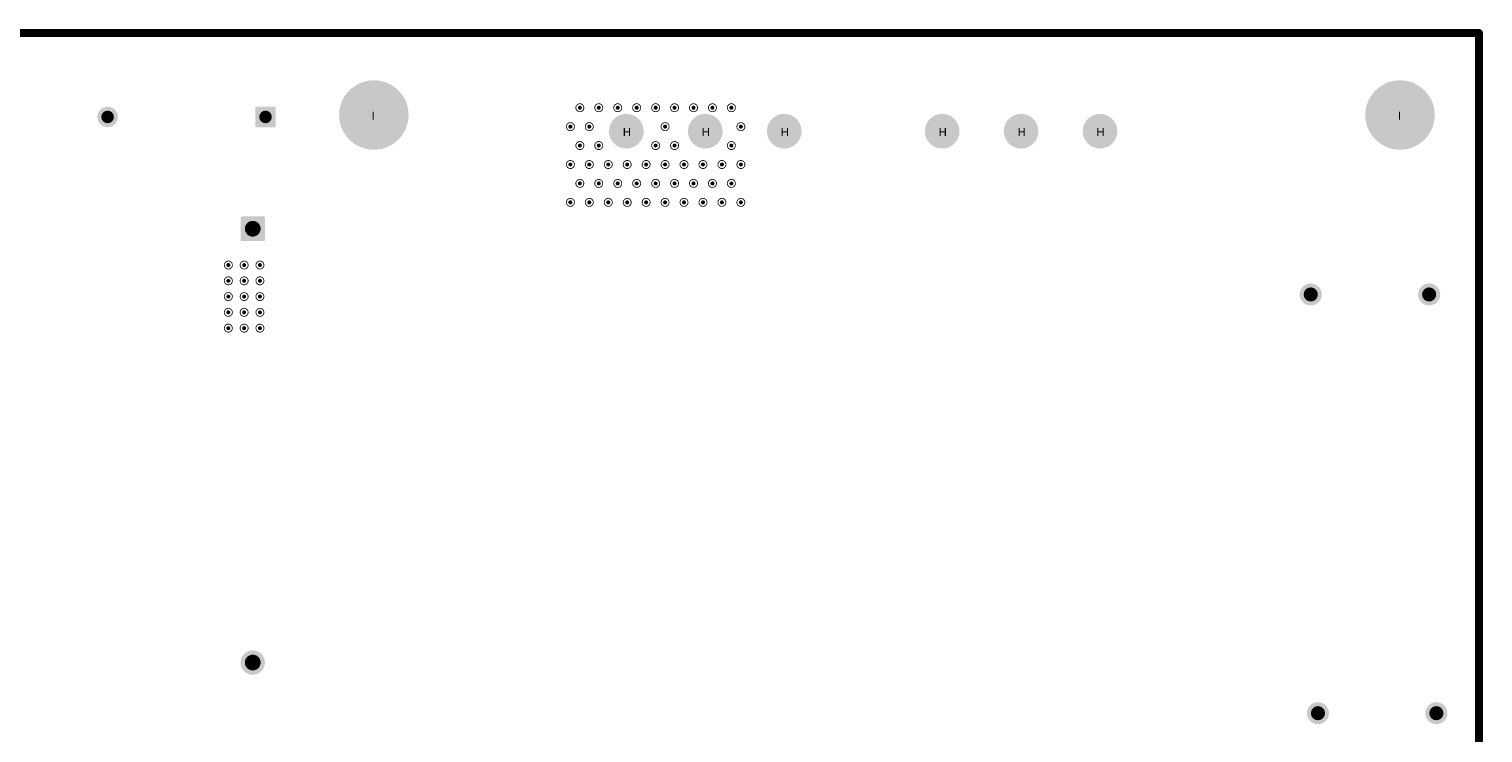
# Model space of a CAD drawing. Header units: inches. Extents: x -11.9 to 0, y -4.1 to 7.1.
# Tile 54 of 54: x -3.6 to 0, y 5.3 to 7.1. Entities that reach past the tile are written whole.
import ezdxf

# ---------------------------------------------------------------- set-up
doc = ezdxf.new("R2010")
doc.units = ezdxf.units.IN
doc.header["$MEASUREMENT"] = 0
for name, color, linetype in [('DrillDrawing', 1, 'Continuous'), ('Mechanical1', 6, 'Continuous'), ('MultiLayer', 9, 'Continuous'), ('PadHoleLayer', 156, 'Continuous'), ('ViaHoleLayer', 16, 'Continuous')]:
    doc.layers.add(name, color=color, linetype=linetype)
doc.styles.add('Arial', font='txt', dxfattribs={"height": 0.2})

# ---------------------------------------------------------------- blocks, each defined once
blk = doc.blocks.new('FP_9774015960R_ROUND_SPACER_6MM0_MFG_B_35')
at = {"layer": 'MultiLayer'}
h = blk.add_hatch(color=9, dxfattribs=at)
edge = h.paths.add_edge_path()
edge.add_arc((0, 0), 0.0866, 0, 360)
at = {"layer": 'PadHoleLayer'}
h = blk.add_hatch(color=156, dxfattribs=at)
edge = h.paths.add_edge_path()
edge.add_arc((0, 0), 0.0866, 0, 360)
blk = doc.blocks.new('FP_9774015960R_ROUND_SPACER_6MM0_MFG_B_169')
at = {"layer": 'MultiLayer'}
h = blk.add_hatch(color=9, dxfattribs=at)
edge = h.paths.add_edge_path()
edge.add_arc((0, 0), 0.0866, 0, 360)
at = {"layer": 'PadHoleLayer'}
h = blk.add_hatch(color=156, dxfattribs=at)
edge = h.paths.add_edge_path()
edge.add_arc((0, 0), 0.0866, 0, 360)
blk = doc.blocks.new('FP_145453_PTH12_MFG_224')
at = {"layer": 'MultiLayer'}
h = blk.add_hatch(color=9, dxfattribs=at)
edge = h.paths.add_edge_path()
edge.add_arc((-0.9033, 0.6317), 0.00217, 90, 180)
edge.add_line((-0.9055, 0.6317), (-0.9055, 0.5494))
edge.add_arc((-0.9033, 0.5494), 0.00217, 180, 270)
edge.add_line((-0.9033, 0.5472), (-0.8211, 0.5472))
edge.add_arc((-0.8211, 0.5494), 0.00217, 270, 360)
edge.add_line((-0.8189, 0.5494), (-0.8189, 0.6317))
edge.add_arc((-0.8211, 0.6317), 0.00217, 0, 90)
edge.add_line((-0.8211, 0.6339), (-0.9033, 0.6339))
h = blk.add_hatch(color=9, dxfattribs=at)
edge = h.paths.add_edge_path()
edge.add_arc((0.8622, 0.5906), 0.0433, 0, 360)
h = blk.add_hatch(color=9, dxfattribs=at)
edge = h.paths.add_edge_path()
edge.add_arc((-0.8622, 0.3937), 0.0433, 0, 360)
h = blk.add_hatch(color=9, dxfattribs=at)
edge = h.paths.add_edge_path()
edge.add_arc((0.8622, 0.3937), 0.0433, 0, 360)
h = blk.add_hatch(color=9, dxfattribs=at)
edge = h.paths.add_edge_path()
edge.add_arc((-0.8622, 0.1969), 0.0433, 0, 360)
h = blk.add_hatch(color=9, dxfattribs=at)
edge = h.paths.add_edge_path()
edge.add_arc((0.8622, 0.1969), 0.0433, 0, 360)
h = blk.add_hatch(color=9, dxfattribs=at)
edge = h.paths.add_edge_path()
edge.add_arc((-0.8622, -0.1969), 0.0433, 0, 360)
h = blk.add_hatch(color=9, dxfattribs=at)
edge = h.paths.add_edge_path()
edge.add_arc((0.8622, -0.1969), 0.0433, 0, 360)
h = blk.add_hatch(color=9, dxfattribs=at)
edge = h.paths.add_edge_path()
edge.add_arc((-0.8622, -0.3937), 0.0433, 0, 360)
h = blk.add_hatch(color=9, dxfattribs=at)
edge = h.paths.add_edge_path()
edge.add_arc((0.8622, -0.3937), 0.0433, 0, 360)
h = blk.add_hatch(color=9, dxfattribs=at)
edge = h.paths.add_edge_path()
edge.add_arc((-0.8622, -0.5906), 0.0433, 0, 360)
h = blk.add_hatch(color=9, dxfattribs=at)
edge = h.paths.add_edge_path()
edge.add_arc((0.8622, -0.5906), 0.0433, 0, 360)
at = {"layer": 'PadHoleLayer'}
h = blk.add_hatch(color=156, dxfattribs=at)
edge = h.paths.add_edge_path()
edge.add_arc((-0.8622, 0.5906), 0.0295, 0, 360)
h = blk.add_hatch(color=156, dxfattribs=at)
edge = h.paths.add_edge_path()
edge.add_arc((0.8622, 0.5906), 0.0295, 0, 360)
h = blk.add_hatch(color=156, dxfattribs=at)
edge = h.paths.add_edge_path()
edge.add_arc((-0.8622, 0.3937), 0.0295, 0, 360)
h = blk.add_hatch(color=156, dxfattribs=at)
edge = h.paths.add_edge_path()
edge.add_arc((0.8622, 0.3937), 0.0295, 0, 360)
h = blk.add_hatch(color=156, dxfattribs=at)
edge = h.paths.add_edge_path()
edge.add_arc((-0.8622, 0.1969), 0.0295, 0, 360)
h = blk.add_hatch(color=156, dxfattribs=at)
edge = h.paths.add_edge_path()
edge.add_arc((0.8622, 0.1969), 0.0295, 0, 360)
h = blk.add_hatch(color=156, dxfattribs=at)
edge = h.paths.add_edge_path()
edge.add_arc((-0.8622, -0.1969), 0.0295, 0, 360)
h = blk.add_hatch(color=156, dxfattribs=at)
edge = h.paths.add_edge_path()
edge.add_arc((0.8622, -0.1969), 0.0295, 0, 360)
h = blk.add_hatch(color=156, dxfattribs=at)
edge = h.paths.add_edge_path()
edge.add_arc((-0.8622, -0.3937), 0.0295, 0, 360)
h = blk.add_hatch(color=156, dxfattribs=at)
edge = h.paths.add_edge_path()
edge.add_arc((0.8622, -0.3937), 0.0295, 0, 360)
h = blk.add_hatch(color=156, dxfattribs=at)
edge = h.paths.add_edge_path()
edge.add_arc((-0.8622, -0.5906), 0.0295, 0, 360)
h = blk.add_hatch(color=156, dxfattribs=at)
edge = h.paths.add_edge_path()
edge.add_arc((0.8622, -0.5906), 0.0295, 0, 360)
blk = doc.blocks.new('FP_F862FY475K310ZV054_RADIAL_MFG_322')
at = {"layer": 'MultiLayer'}
h = blk.add_hatch(color=9, dxfattribs=at)
edge = h.paths.add_edge_path()
edge.add_arc((-0.57, 0.0287), 0.00183, 90, 180)
edge.add_line((-0.5719, 0.0287), (-0.5719, -0.0287))
edge.add_arc((-0.57, -0.0287), 0.00183, 180, 270)
edge.add_line((-0.57, -0.0305), (-0.5127, -0.0305))
edge.add_arc((-0.5127, -0.0287), 0.00183, 270, 360)
edge.add_line((-0.5108, -0.0287), (-0.5108, 0.0287))
edge.add_arc((-0.5127, 0.0287), 0.00183, 0, 90)
edge.add_line((-0.5127, 0.0305), (-0.57, 0.0305))
h = blk.add_hatch(color=9, dxfattribs=at)
edge = h.paths.add_edge_path()
edge.add_arc((0.5413, 0), 0.0305, 0, 360)
at = {"layer": 'PadHoleLayer'}
h = blk.add_hatch(color=156, dxfattribs=at)
edge = h.paths.add_edge_path()
edge.add_arc((-0.5413, 0), 0.0197, 0, 360)
h = blk.add_hatch(color=156, dxfattribs=at)
edge = h.paths.add_edge_path()
edge.add_arc((0.5413, 0), 0.0197, 0, 360)
blk = doc.blocks.new('FP_R413F168050T0K_RADIAL_MFG_325')
at = {"layer": 'MultiLayer'}
h = blk.add_hatch(color=9, dxfattribs=at)
edge = h.paths.add_edge_path()
edge.add_arc((-0.2204, 0.0235), 0.00205, 90, 180)
edge.add_line((-0.2224, 0.0235), (-0.2224, -0.0235))
edge.add_arc((-0.2204, -0.0235), 0.00205, 180, 270)
edge.add_line((-0.2204, -0.0256), (-0.1733, -0.0256))
edge.add_arc((-0.1733, -0.0235), 0.00205, 270, 360)
edge.add_line((-0.1713, -0.0235), (-0.1713, 0.0235))
edge.add_arc((-0.1733, 0.0235), 0.00205, 0, 90)
edge.add_line((-0.1733, 0.0256), (-0.2204, 0.0256))
h = blk.add_hatch(color=9, dxfattribs=at)
edge = h.paths.add_edge_path()
edge.add_arc((0.1969, 0), 0.0256, 0, 360)
at = {"layer": 'PadHoleLayer'}
h = blk.add_hatch(color=156, dxfattribs=at)
edge = h.paths.add_edge_path()
edge.add_arc((-0.1969, 0), 0.0157, 0, 360)
h = blk.add_hatch(color=156, dxfattribs=at)
edge = h.paths.add_edge_path()
edge.add_arc((0.1969, 0), 0.0157, 0, 360)
blk = doc.blocks.new('E_900_700_900_718')
at = {"layer": 'MultiLayer'}
h = blk.add_hatch(color=9, dxfattribs=at)
edge = h.paths.add_edge_path()
edge.add_arc((-0.1476, 0), 0.0276, 0, 360)
h = blk.add_hatch(color=9, dxfattribs=at)
edge = h.paths.add_edge_path()
edge.add_arc((0.1476, 0), 0.0276, 0, 360)
at = {"layer": 'PadHoleLayer'}
h = blk.add_hatch(color=156, dxfattribs=at)
edge = h.paths.add_edge_path()
edge.add_arc((-0.1476, 0), 0.0177, 0, 360)
h = blk.add_hatch(color=156, dxfattribs=at)
edge = h.paths.add_edge_path()
edge.add_arc((0.1476, 0), 0.0177, 0, 360)
blk = doc.blocks.new('E_900_700_900_719')
at = {"layer": 'MultiLayer'}
h = blk.add_hatch(color=9, dxfattribs=at)
edge = h.paths.add_edge_path()
edge.add_arc((-0.1476, 0), 0.0276, 0, 360)
h = blk.add_hatch(color=9, dxfattribs=at)
edge = h.paths.add_edge_path()
edge.add_arc((0.1476, 0), 0.0276, 0, 360)
at = {"layer": 'PadHoleLayer'}
h = blk.add_hatch(color=156, dxfattribs=at)
edge = h.paths.add_edge_path()
edge.add_arc((-0.1476, 0), 0.0177, 0, 360)
h = blk.add_hatch(color=156, dxfattribs=at)
edge = h.paths.add_edge_path()
edge.add_arc((0.1476, 0), 0.0177, 0, 360)

msp = doc.modelspace()

# ---------------------------------------------------------------- hatches: boundary and pattern name
at = {"layer": 'ViaHoleLayer'}
h = msp.add_hatch(color=16, dxfattribs=at)
edge = h.paths.add_edge_path()
edge.add_arc((-2.2422, 6.908), 0.005, 0, 360)
h = msp.add_hatch(color=16, dxfattribs=at)
edge = h.paths.add_edge_path()
edge.add_arc((-2.195, 6.908), 0.005, 0, 360)
h = msp.add_hatch(color=16, dxfattribs=at)
edge = h.paths.add_edge_path()
edge.add_arc((-2.1477, 6.908), 0.005, 0, 360)
h = msp.add_hatch(color=16, dxfattribs=at)
edge = h.paths.add_edge_path()
edge.add_arc((-2.1005, 6.908), 0.005, 0, 360)
h = msp.add_hatch(color=16, dxfattribs=at)
edge = h.paths.add_edge_path()
edge.add_arc((-2.0532, 6.908), 0.005, 0, 360)
h = msp.add_hatch(color=16, dxfattribs=at)
edge = h.paths.add_edge_path()
edge.add_arc((-2.006, 6.908), 0.005, 0, 360)
h = msp.add_hatch(color=16, dxfattribs=at)
edge = h.paths.add_edge_path()
edge.add_arc((-1.9587, 6.908), 0.005, 0, 360)
h = msp.add_hatch(color=16, dxfattribs=at)
edge = h.paths.add_edge_path()
edge.add_arc((-1.9115, 6.908), 0.005, 0, 360)
h = msp.add_hatch(color=16, dxfattribs=at)
edge = h.paths.add_edge_path()
edge.add_arc((-1.8643, 6.908), 0.005, 0, 360)
h = msp.add_hatch(color=16, dxfattribs=at)
edge = h.paths.add_edge_path()
edge.add_arc((-2.2658, 6.8608), 0.005, 0, 360)
h = msp.add_hatch(color=16, dxfattribs=at)
edge = h.paths.add_edge_path()
edge.add_arc((-2.2186, 6.8608), 0.005, 0, 360)
h = msp.add_hatch(color=16, dxfattribs=at)
edge = h.paths.add_edge_path()
edge.add_arc((-2.0296, 6.8608), 0.005, 0, 360)
h = msp.add_hatch(color=16, dxfattribs=at)
edge = h.paths.add_edge_path()
edge.add_arc((-1.8406, 6.8608), 0.005, 0, 360)
h = msp.add_hatch(color=16, dxfattribs=at)
edge = h.paths.add_edge_path()
edge.add_arc((-2.2422, 6.8136), 0.005, 0, 360)
h = msp.add_hatch(color=16, dxfattribs=at)
edge = h.paths.add_edge_path()
edge.add_arc((-2.195, 6.8136), 0.005, 0, 360)
h = msp.add_hatch(color=16, dxfattribs=at)
edge = h.paths.add_edge_path()
edge.add_arc((-2.0532, 6.8136), 0.005, 0, 360)
h = msp.add_hatch(color=16, dxfattribs=at)
edge = h.paths.add_edge_path()
edge.add_arc((-2.006, 6.8136), 0.005, 0, 360)
h = msp.add_hatch(color=16, dxfattribs=at)
edge = h.paths.add_edge_path()
edge.add_arc((-1.8643, 6.8136), 0.005, 0, 360)
h = msp.add_hatch(color=16, dxfattribs=at)
edge = h.paths.add_edge_path()
edge.add_arc((-2.2658, 6.7663), 0.005, 0, 360)
h = msp.add_hatch(color=16, dxfattribs=at)
edge = h.paths.add_edge_path()
edge.add_arc((-2.2186, 6.7663), 0.005, 0, 360)
h = msp.add_hatch(color=16, dxfattribs=at)
edge = h.paths.add_edge_path()
edge.add_arc((-2.1713, 6.7663), 0.005, 0, 360)
h = msp.add_hatch(color=16, dxfattribs=at)
edge = h.paths.add_edge_path()
edge.add_arc((-2.1241, 6.7663), 0.005, 0, 360)
h = msp.add_hatch(color=16, dxfattribs=at)
edge = h.paths.add_edge_path()
edge.add_arc((-2.0769, 6.7663), 0.005, 0, 360)
h = msp.add_hatch(color=16, dxfattribs=at)
edge = h.paths.add_edge_path()
edge.add_arc((-2.0296, 6.7663), 0.005, 0, 360)
h = msp.add_hatch(color=16, dxfattribs=at)
edge = h.paths.add_edge_path()
edge.add_arc((-1.9824, 6.7663), 0.005, 0, 360)
h = msp.add_hatch(color=16, dxfattribs=at)
edge = h.paths.add_edge_path()
edge.add_arc((-1.9351, 6.7663), 0.005, 0, 360)
h = msp.add_hatch(color=16, dxfattribs=at)
edge = h.paths.add_edge_path()
edge.add_arc((-1.8879, 6.7663), 0.005, 0, 360)
h = msp.add_hatch(color=16, dxfattribs=at)
edge = h.paths.add_edge_path()
edge.add_arc((-1.8406, 6.7663), 0.005, 0, 360)
h = msp.add_hatch(color=16, dxfattribs=at)
edge = h.paths.add_edge_path()
edge.add_arc((-2.2422, 6.7191), 0.005, 0, 360)
h = msp.add_hatch(color=16, dxfattribs=at)
edge = h.paths.add_edge_path()
edge.add_arc((-2.195, 6.7191), 0.005, 0, 360)
h = msp.add_hatch(color=16, dxfattribs=at)
edge = h.paths.add_edge_path()
edge.add_arc((-2.1477, 6.7191), 0.005, 0, 360)
h = msp.add_hatch(color=16, dxfattribs=at)
edge = h.paths.add_edge_path()
edge.add_arc((-2.1005, 6.7191), 0.005, 0, 360)
h = msp.add_hatch(color=16, dxfattribs=at)
edge = h.paths.add_edge_path()
edge.add_arc((-2.0532, 6.7191), 0.005, 0, 360)
h = msp.add_hatch(color=16, dxfattribs=at)
edge = h.paths.add_edge_path()
edge.add_arc((-2.006, 6.7191), 0.005, 0, 360)
h = msp.add_hatch(color=16, dxfattribs=at)
edge = h.paths.add_edge_path()
edge.add_arc((-1.9587, 6.7191), 0.005, 0, 360)
h = msp.add_hatch(color=16, dxfattribs=at)
edge = h.paths.add_edge_path()
edge.add_arc((-1.9115, 6.7191), 0.005, 0, 360)
h = msp.add_hatch(color=16, dxfattribs=at)
edge = h.paths.add_edge_path()
edge.add_arc((-1.8643, 6.7191), 0.005, 0, 360)
h = msp.add_hatch(color=16, dxfattribs=at)
edge = h.paths.add_edge_path()
edge.add_arc((-2.2658, 6.6718), 0.005, 0, 360)
h = msp.add_hatch(color=16, dxfattribs=at)
edge = h.paths.add_edge_path()
edge.add_arc((-2.2186, 6.6718), 0.005, 0, 360)
h = msp.add_hatch(color=16, dxfattribs=at)
edge = h.paths.add_edge_path()
edge.add_arc((-2.1713, 6.6718), 0.005, 0, 360)
h = msp.add_hatch(color=16, dxfattribs=at)
edge = h.paths.add_edge_path()
edge.add_arc((-2.1241, 6.6718), 0.005, 0, 360)
h = msp.add_hatch(color=16, dxfattribs=at)
edge = h.paths.add_edge_path()
edge.add_arc((-2.0769, 6.6718), 0.005, 0, 360)
h = msp.add_hatch(color=16, dxfattribs=at)
edge = h.paths.add_edge_path()
edge.add_arc((-2.0296, 6.6718), 0.005, 0, 360)
h = msp.add_hatch(color=16, dxfattribs=at)
edge = h.paths.add_edge_path()
edge.add_arc((-1.9824, 6.6718), 0.005, 0, 360)
h = msp.add_hatch(color=16, dxfattribs=at)
edge = h.paths.add_edge_path()
edge.add_arc((-1.9351, 6.6718), 0.005, 0, 360)
h = msp.add_hatch(color=16, dxfattribs=at)
edge = h.paths.add_edge_path()
edge.add_arc((-1.8879, 6.6718), 0.005, 0, 360)
h = msp.add_hatch(color=16, dxfattribs=at)
edge = h.paths.add_edge_path()
edge.add_arc((-1.8406, 6.6718), 0.005, 0, 360)
h = msp.add_hatch(color=16, dxfattribs=at)
edge = h.paths.add_edge_path()
edge.add_arc((-3.1187, 6.5154), 0.005, 0, 360)
h = msp.add_hatch(color=16, dxfattribs=at)
edge = h.paths.add_edge_path()
edge.add_arc((-3.0793, 6.5154), 0.005, 0, 360)
h = msp.add_hatch(color=16, dxfattribs=at)
edge = h.paths.add_edge_path()
edge.add_arc((-3.04, 6.5154), 0.005, 0, 360)
h = msp.add_hatch(color=16, dxfattribs=at)
edge = h.paths.add_edge_path()
edge.add_arc((-3.1187, 6.476), 0.005, 0, 360)
h = msp.add_hatch(color=16, dxfattribs=at)
edge = h.paths.add_edge_path()
edge.add_arc((-3.0793, 6.476), 0.005, 0, 360)
h = msp.add_hatch(color=16, dxfattribs=at)
edge = h.paths.add_edge_path()
edge.add_arc((-3.04, 6.476), 0.005, 0, 360)
h = msp.add_hatch(color=16, dxfattribs=at)
edge = h.paths.add_edge_path()
edge.add_arc((-3.1187, 6.4367), 0.005, 0, 360)
h = msp.add_hatch(color=16, dxfattribs=at)
edge = h.paths.add_edge_path()
edge.add_arc((-3.0793, 6.4367), 0.005, 0, 360)
h = msp.add_hatch(color=16, dxfattribs=at)
edge = h.paths.add_edge_path()
edge.add_arc((-3.04, 6.4367), 0.005, 0, 360)
h = msp.add_hatch(color=16, dxfattribs=at)
edge = h.paths.add_edge_path()
edge.add_arc((-3.1187, 6.3973), 0.005, 0, 360)
h = msp.add_hatch(color=16, dxfattribs=at)
edge = h.paths.add_edge_path()
edge.add_arc((-3.0793, 6.3973), 0.005, 0, 360)
h = msp.add_hatch(color=16, dxfattribs=at)
edge = h.paths.add_edge_path()
edge.add_arc((-3.04, 6.3973), 0.005, 0, 360)
h = msp.add_hatch(color=16, dxfattribs=at)
edge = h.paths.add_edge_path()
edge.add_arc((-3.1187, 6.3579), 0.005, 0, 360)
h = msp.add_hatch(color=16, dxfattribs=at)
edge = h.paths.add_edge_path()
edge.add_arc((-3.0793, 6.3579), 0.005, 0, 360)
h = msp.add_hatch(color=16, dxfattribs=at)
edge = h.paths.add_edge_path()
edge.add_arc((-3.04, 6.3579), 0.005, 0, 360)

# ---------------------------------------------------------------- linework, layer by layer
at = {"layer": 'DrillDrawing', "const_width": 0.002}
for points in [[(-3.4297, 6.88), (-3.4297, 6.89)], [(-3.4297, 6.89), (-3.4247, 6.89)], [(-3.4247, 6.89), (-3.4247, 6.895)], [(-3.4247, 6.895), (-3.4147, 6.895)], [(-3.4147, 6.89), (-3.4147, 6.895)], [(-3.4147, 6.89), (-3.4097, 6.89)], [(-3.4097, 6.88), (-3.4097, 6.89)], [(-3.036, 6.88), (-3.036, 6.89)], [(-3.036, 6.89), (-3.031, 6.89)], [(-3.031, 6.89), (-3.031, 6.895)], [(-3.031, 6.895), (-3.021, 6.895)], [(-3.021, 6.89), (-3.021, 6.895)], [(-3.021, 6.89), (-3.016, 6.89)], [(-3.016, 6.88), (-3.016, 6.89)], [(-3.4297, 6.88), (-3.4247, 6.88)], [(-3.4247, 6.875), (-3.4247, 6.88)], [(-3.4247, 6.875), (-3.4147, 6.875)], [(-3.4147, 6.88), (-3.4097, 6.88)], [(-3.4147, 6.875), (-3.4147, 6.88)], [(-3.036, 6.88), (-3.031, 6.88)], [(-3.031, 6.875), (-3.031, 6.88)], [(-3.031, 6.875), (-3.021, 6.875)], [(-3.021, 6.88), (-3.016, 6.88)], [(-3.021, 6.875), (-3.021, 6.88)], [(-3.0679, 6.611), (-3.0629, 6.606)], [(-3.0679, 6.611), (-3.0629, 6.611)], [(-3.0679, 6.601), (-3.0629, 6.606)], [(-3.0679, 6.601), (-3.0629, 6.601)], [(-3.0629, 6.611), (-3.0579, 6.616)], [(-3.0629, 6.601), (-3.0579, 6.596)], [(-3.0579, 6.616), (-3.0529, 6.611)], [(-3.0579, 6.596), (-3.0529, 6.601)], [(-3.0529, 6.611), (-3.0479, 6.611)], [(-3.0529, 6.606), (-3.0479, 6.611)], [(-3.0529, 6.606), (-3.0479, 6.601)], [(-3.0529, 6.601), (-3.0479, 6.601)], [(-3.0679, 5.5283), (-3.0629, 5.5233)], [(-3.0679, 5.5283), (-3.0629, 5.5283)], [(-3.0679, 5.5183), (-3.0629, 5.5233)], [(-3.0679, 5.5183), (-3.0629, 5.5183)], [(-3.0629, 5.5283), (-3.0579, 5.5333)], [(-3.0629, 5.5183), (-3.0579, 5.5133)], [(-3.0579, 5.5333), (-3.0529, 5.5283)], [(-3.0579, 5.5133), (-3.0529, 5.5183)], [(-3.0529, 5.5283), (-3.0479, 5.5283)], [(-3.0529, 5.5233), (-3.0479, 5.5283)], [(-3.0529, 5.5233), (-3.0479, 5.5183)], [(-3.0529, 5.5183), (-3.0479, 5.5183)]]:
    msp.add_lwpolyline(points, dxfattribs=at)
at = {"layer": 'DrillDrawing'}
for points, const_width in [([(-3.4302, 6.89, 1), (-3.4292, 6.89, 1)], 0.001), ([(-3.4302, 6.89, 1), (-3.4292, 6.89, 1)], 0.001), ([(-3.4252, 6.895, 1), (-3.4242, 6.895, 1)], 0.001), ([(-3.4252, 6.895, 1), (-3.4242, 6.895, 1)], 0.001), ([(-3.4252, 6.89, 1), (-3.4242, 6.89, 1)], 0.001), ([(-3.4252, 6.89, 1), (-3.4242, 6.89, 1)], 0.001), ([(-3.4152, 6.895, 1), (-3.4142, 6.895, 1)], 0.001), ([(-3.4152, 6.895, 1), (-3.4142, 6.895, 1)], 0.001), ([(-3.4152, 6.89, 1), (-3.4142, 6.89, 1)], 0.001), ([(-3.4152, 6.89, 1), (-3.4142, 6.89, 1)], 0.001), ([(-3.4102, 6.89, 1), (-3.4092, 6.89, 1)], 0.001), ([(-3.4102, 6.89, 1), (-3.4092, 6.89, 1)], 0.001), ([(-3.0365, 6.89, 1), (-3.0355, 6.89, 1)], 0.001), ([(-3.0365, 6.89, 1), (-3.0355, 6.89, 1)], 0.001), ([(-3.0315, 6.895, 1), (-3.0305, 6.895, 1)], 0.001), ([(-3.0315, 6.895, 1), (-3.0305, 6.895, 1)], 0.001), ([(-3.0315, 6.89, 1), (-3.0305, 6.89, 1)], 0.001), ([(-3.0315, 6.89, 1), (-3.0305, 6.89, 1)], 0.001), ([(-3.0215, 6.895, 1), (-3.0205, 6.895, 1)], 0.001), ([(-3.0215, 6.895, 1), (-3.0205, 6.895, 1)], 0.001), ([(-3.0215, 6.89, 1), (-3.0205, 6.89, 1)], 0.001), ([(-3.0215, 6.89, 1), (-3.0205, 6.89, 1)], 0.001), ([(-3.0165, 6.89, 1), (-3.0155, 6.89, 1)], 0.001), ([(-3.0165, 6.89, 1), (-3.0155, 6.89, 1)], 0.001), ([(-2.2322, 6.908, 1), (-2.2522, 6.908, 1)], 0.002), ([(-2.2527, 6.908, 1), (-2.2517, 6.908, 1)], 0.001), ([(-2.2327, 6.908, 1), (-2.2317, 6.908, 1)], 0.001), ([(-2.185, 6.908, 1), (-2.205, 6.908, 1)], 0.002), ([(-2.2055, 6.908, 1), (-2.2045, 6.908, 1)], 0.001), ([(-2.1855, 6.908, 1), (-2.1845, 6.908, 1)], 0.001), ([(-2.1377, 6.908, 1), (-2.1577, 6.908, 1)], 0.002), ([(-2.1582, 6.908, 1), (-2.1572, 6.908, 1)], 0.001), ([(-2.1382, 6.908, 1), (-2.1372, 6.908, 1)], 0.001), ([(-2.0905, 6.908, 1), (-2.1105, 6.908, 1)], 0.002), ([(-2.111, 6.908, 1), (-2.11, 6.908, 1)], 0.001), ([(-2.091, 6.908, 1), (-2.09, 6.908, 1)], 0.001), ([(-2.0432, 6.908, 1), (-2.0632, 6.908, 1)], 0.002), ([(-2.0637, 6.908, 1), (-2.0627, 6.908, 1)], 0.001), ([(-2.0437, 6.908, 1), (-2.0427, 6.908, 1)], 0.001), ([(-1.996, 6.908, 1), (-2.016, 6.908, 1)], 0.002), ([(-2.0165, 6.908, 1), (-2.0155, 6.908, 1)], 0.001), ([(-1.9965, 6.908, 1), (-1.9955, 6.908, 1)], 0.001), ([(-1.9487, 6.908, 1), (-1.9687, 6.908, 1)], 0.002), ([(-1.9692, 6.908, 1), (-1.9682, 6.908, 1)], 0.001), ([(-1.9492, 6.908, 1), (-1.9482, 6.908, 1)], 0.001), ([(-1.9015, 6.908, 1), (-1.9215, 6.908, 1)], 0.002), ([(-1.922, 6.908, 1), (-1.921, 6.908, 1)], 0.001), ([(-1.902, 6.908, 1), (-1.901, 6.908, 1)], 0.001), ([(-1.8543, 6.908, 1), (-1.8743, 6.908, 1)], 0.002), ([(-1.8748, 6.908, 1), (-1.8738, 6.908, 1)], 0.001), ([(-1.8548, 6.908, 1), (-1.8538, 6.908, 1)], 0.001), ([(-3.4302, 6.88, 1), (-3.4292, 6.88, 1)], 0.001), ([(-3.4302, 6.88, 1), (-3.4292, 6.88, 1)], 0.001), ([(-3.4252, 6.88, 1), (-3.4242, 6.88, 1)], 0.001), ([(-3.4252, 6.88, 1), (-3.4242, 6.88, 1)], 0.001), ([(-3.4252, 6.875, 1), (-3.4242, 6.875, 1)], 0.001), ([(-3.4252, 6.875, 1), (-3.4242, 6.875, 1)], 0.001), ([(-3.4152, 6.88, 1), (-3.4142, 6.88, 1)], 0.001), ([(-3.4152, 6.88, 1), (-3.4142, 6.88, 1)], 0.001), ([(-3.4152, 6.875, 1), (-3.4142, 6.875, 1)], 0.001), ([(-3.4152, 6.875, 1), (-3.4142, 6.875, 1)], 0.001), ([(-3.4102, 6.88, 1), (-3.4092, 6.88, 1)], 0.001), ([(-3.4102, 6.88, 1), (-3.4092, 6.88, 1)], 0.001), ([(-3.0365, 6.88, 1), (-3.0355, 6.88, 1)], 0.001), ([(-3.0365, 6.88, 1), (-3.0355, 6.88, 1)], 0.001), ([(-3.0315, 6.88, 1), (-3.0305, 6.88, 1)], 0.001), ([(-3.0315, 6.88, 1), (-3.0305, 6.88, 1)], 0.001), ([(-3.0315, 6.875, 1), (-3.0305, 6.875, 1)], 0.001), ([(-3.0315, 6.875, 1), (-3.0305, 6.875, 1)], 0.001), ([(-3.0215, 6.88, 1), (-3.0205, 6.88, 1)], 0.001), ([(-3.0215, 6.88, 1), (-3.0205, 6.88, 1)], 0.001), ([(-3.0215, 6.875, 1), (-3.0205, 6.875, 1)], 0.001), ([(-3.0215, 6.875, 1), (-3.0205, 6.875, 1)], 0.001), ([(-3.0165, 6.88, 1), (-3.0155, 6.88, 1)], 0.001), ([(-3.0165, 6.88, 1), (-3.0155, 6.88, 1)], 0.001), ([(-2.2558, 6.8608, 1), (-2.2758, 6.8608, 1)], 0.002), ([(-2.2763, 6.8608, 1), (-2.2753, 6.8608, 1)], 0.001), ([(-2.2563, 6.8608, 1), (-2.2553, 6.8608, 1)], 0.001), ([(-2.2086, 6.8608, 1), (-2.2286, 6.8608, 1)], 0.002), ([(-2.2291, 6.8608, 1), (-2.2281, 6.8608, 1)], 0.001), ([(-2.2091, 6.8608, 1), (-2.2081, 6.8608, 1)], 0.001), ([(-2.0196, 6.8608, 1), (-2.0396, 6.8608, 1)], 0.002), ([(-2.0401, 6.8608, 1), (-2.0391, 6.8608, 1)], 0.001), ([(-2.0201, 6.8608, 1), (-2.0191, 6.8608, 1)], 0.001), ([(-1.8306, 6.8608, 1), (-1.8506, 6.8608, 1)], 0.002), ([(-1.8511, 6.8608, 1), (-1.8501, 6.8608, 1)], 0.001), ([(-1.8311, 6.8608, 1), (-1.8301, 6.8608, 1)], 0.001), ([(-2.2322, 6.8136, 1), (-2.2522, 6.8136, 1)], 0.002), ([(-2.185, 6.8136, 1), (-2.205, 6.8136, 1)], 0.002), ([(-2.0432, 6.8136, 1), (-2.0632, 6.8136, 1)], 0.002), ([(-1.996, 6.8136, 1), (-2.016, 6.8136, 1)], 0.002), ([(-1.8543, 6.8136, 1), (-1.8743, 6.8136, 1)], 0.002), ([(-2.2527, 6.8136, 1), (-2.2517, 6.8136, 1)], 0.001), ([(-2.2327, 6.8136, 1), (-2.2317, 6.8136, 1)], 0.001), ([(-2.2055, 6.8136, 1), (-2.2045, 6.8136, 1)], 0.001), ([(-2.1855, 6.8136, 1), (-2.1845, 6.8136, 1)], 0.001), ([(-2.0637, 6.8136, 1), (-2.0627, 6.8136, 1)], 0.001), ([(-2.0437, 6.8136, 1), (-2.0427, 6.8136, 1)], 0.001), ([(-2.0165, 6.8136, 1), (-2.0155, 6.8136, 1)], 0.001), ([(-1.9965, 6.8136, 1), (-1.9955, 6.8136, 1)], 0.001), ([(-1.8748, 6.8136, 1), (-1.8738, 6.8136, 1)], 0.001), ([(-1.8548, 6.8136, 1), (-1.8538, 6.8136, 1)], 0.001), ([(-2.2558, 6.7663, 1), (-2.2758, 6.7663, 1)], 0.002), ([(-2.2763, 6.7663, 1), (-2.2753, 6.7663, 1)], 0.001), ([(-2.2563, 6.7663, 1), (-2.2553, 6.7663, 1)], 0.001), ([(-2.2086, 6.7663, 1), (-2.2286, 6.7663, 1)], 0.002), ([(-2.2291, 6.7663, 1), (-2.2281, 6.7663, 1)], 0.001), ([(-2.2091, 6.7663, 1), (-2.2081, 6.7663, 1)], 0.001), ([(-2.1613, 6.7663, 1), (-2.1813, 6.7663, 1)], 0.002), ([(-2.1818, 6.7663, 1), (-2.1808, 6.7663, 1)], 0.001), ([(-2.1618, 6.7663, 1), (-2.1608, 6.7663, 1)], 0.001), ([(-2.1141, 6.7663, 1), (-2.1341, 6.7663, 1)], 0.002), ([(-2.1346, 6.7663, 1), (-2.1336, 6.7663, 1)], 0.001), ([(-2.1146, 6.7663, 1), (-2.1136, 6.7663, 1)], 0.001), ([(-2.0669, 6.7663, 1), (-2.0869, 6.7663, 1)], 0.002), ([(-2.0874, 6.7663, 1), (-2.0864, 6.7663, 1)], 0.001), ([(-2.0674, 6.7663, 1), (-2.0664, 6.7663, 1)], 0.001), ([(-2.0196, 6.7663, 1), (-2.0396, 6.7663, 1)], 0.002), ([(-2.0401, 6.7663, 1), (-2.0391, 6.7663, 1)], 0.001), ([(-2.0201, 6.7663, 1), (-2.0191, 6.7663, 1)], 0.001), ([(-1.9724, 6.7663, 1), (-1.9924, 6.7663, 1)], 0.002), ([(-1.9929, 6.7663, 1), (-1.9919, 6.7663, 1)], 0.001), ([(-1.9729, 6.7663, 1), (-1.9719, 6.7663, 1)], 0.001), ([(-1.9251, 6.7663, 1), (-1.9451, 6.7663, 1)], 0.002), ([(-1.9456, 6.7663, 1), (-1.9446, 6.7663, 1)], 0.001), ([(-1.9256, 6.7663, 1), (-1.9246, 6.7663, 1)], 0.001), ([(-1.8779, 6.7663, 1), (-1.8979, 6.7663, 1)], 0.002), ([(-1.8984, 6.7663, 1), (-1.8974, 6.7663, 1)], 0.001), ([(-1.8784, 6.7663, 1), (-1.8774, 6.7663, 1)], 0.001), ([(-1.8306, 6.7663, 1), (-1.8506, 6.7663, 1)], 0.002), ([(-1.8511, 6.7663, 1), (-1.8501, 6.7663, 1)], 0.001), ([(-1.8311, 6.7663, 1), (-1.8301, 6.7663, 1)], 0.001), ([(-2.2322, 6.7191, 1), (-2.2522, 6.7191, 1)], 0.002), ([(-2.2527, 6.7191, 1), (-2.2517, 6.7191, 1)], 0.001), ([(-2.2327, 6.7191, 1), (-2.2317, 6.7191, 1)], 0.001), ([(-2.185, 6.7191, 1), (-2.205, 6.7191, 1)], 0.002), ([(-2.2055, 6.7191, 1), (-2.2045, 6.7191, 1)], 0.001), ([(-2.1855, 6.7191, 1), (-2.1845, 6.7191, 1)], 0.001), ([(-2.1377, 6.7191, 1), (-2.1577, 6.7191, 1)], 0.002), ([(-2.1582, 6.7191, 1), (-2.1572, 6.7191, 1)], 0.001), ([(-2.1382, 6.7191, 1), (-2.1372, 6.7191, 1)], 0.001), ([(-2.0905, 6.7191, 1), (-2.1105, 6.7191, 1)], 0.002), ([(-2.111, 6.7191, 1), (-2.11, 6.7191, 1)], 0.001), ([(-2.091, 6.7191, 1), (-2.09, 6.7191, 1)], 0.001), ([(-2.0432, 6.7191, 1), (-2.0632, 6.7191, 1)], 0.002), ([(-2.0637, 6.7191, 1), (-2.0627, 6.7191, 1)], 0.001), ([(-2.0437, 6.7191, 1), (-2.0427, 6.7191, 1)], 0.001), ([(-1.996, 6.7191, 1), (-2.016, 6.7191, 1)], 0.002), ([(-2.0165, 6.7191, 1), (-2.0155, 6.7191, 1)], 0.001), ([(-1.9965, 6.7191, 1), (-1.9955, 6.7191, 1)], 0.001), ([(-1.9487, 6.7191, 1), (-1.9687, 6.7191, 1)], 0.002), ([(-1.9692, 6.7191, 1), (-1.9682, 6.7191, 1)], 0.001), ([(-1.9492, 6.7191, 1), (-1.9482, 6.7191, 1)], 0.001), ([(-1.9015, 6.7191, 1), (-1.9215, 6.7191, 1)], 0.002), ([(-1.922, 6.7191, 1), (-1.921, 6.7191, 1)], 0.001), ([(-1.902, 6.7191, 1), (-1.901, 6.7191, 1)], 0.001), ([(-1.8543, 6.7191, 1), (-1.8743, 6.7191, 1)], 0.002), ([(-1.8748, 6.7191, 1), (-1.8738, 6.7191, 1)], 0.001), ([(-1.8548, 6.7191, 1), (-1.8538, 6.7191, 1)], 0.001), ([(-2.2558, 6.6718, 1), (-2.2758, 6.6718, 1)], 0.002), ([(-2.2763, 6.6718, 1), (-2.2753, 6.6718, 1)], 0.001), ([(-2.2563, 6.6718, 1), (-2.2553, 6.6718, 1)], 0.001), ([(-2.2086, 6.6718, 1), (-2.2286, 6.6718, 1)], 0.002), ([(-2.2291, 6.6718, 1), (-2.2281, 6.6718, 1)], 0.001), ([(-2.2091, 6.6718, 1), (-2.2081, 6.6718, 1)], 0.001), ([(-2.1613, 6.6718, 1), (-2.1813, 6.6718, 1)], 0.002), ([(-2.1818, 6.6718, 1), (-2.1808, 6.6718, 1)], 0.001), ([(-2.1618, 6.6718, 1), (-2.1608, 6.6718, 1)], 0.001), ([(-2.1141, 6.6718, 1), (-2.1341, 6.6718, 1)], 0.002), ([(-2.1346, 6.6718, 1), (-2.1336, 6.6718, 1)], 0.001), ([(-2.1146, 6.6718, 1), (-2.1136, 6.6718, 1)], 0.001), ([(-2.0669, 6.6718, 1), (-2.0869, 6.6718, 1)], 0.002), ([(-2.0874, 6.6718, 1), (-2.0864, 6.6718, 1)], 0.001), ([(-2.0674, 6.6718, 1), (-2.0664, 6.6718, 1)], 0.001), ([(-2.0196, 6.6718, 1), (-2.0396, 6.6718, 1)], 0.002), ([(-2.0401, 6.6718, 1), (-2.0391, 6.6718, 1)], 0.001), ([(-2.0201, 6.6718, 1), (-2.0191, 6.6718, 1)], 0.001), ([(-1.9724, 6.6718, 1), (-1.9924, 6.6718, 1)], 0.002), ([(-1.9929, 6.6718, 1), (-1.9919, 6.6718, 1)], 0.001), ([(-1.9729, 6.6718, 1), (-1.9719, 6.6718, 1)], 0.001), ([(-1.9251, 6.6718, 1), (-1.9451, 6.6718, 1)], 0.002), ([(-1.9456, 6.6718, 1), (-1.9446, 6.6718, 1)], 0.001), ([(-1.9256, 6.6718, 1), (-1.9246, 6.6718, 1)], 0.001), ([(-1.8779, 6.6718, 1), (-1.8979, 6.6718, 1)], 0.002), ([(-1.8984, 6.6718, 1), (-1.8974, 6.6718, 1)], 0.001), ([(-1.8784, 6.6718, 1), (-1.8774, 6.6718, 1)], 0.001), ([(-1.8306, 6.6718, 1), (-1.8506, 6.6718, 1)], 0.002), ([(-1.8511, 6.6718, 1), (-1.8501, 6.6718, 1)], 0.001), ([(-1.8311, 6.6718, 1), (-1.8301, 6.6718, 1)], 0.001), ([(-3.0684, 6.611, 1), (-3.0674, 6.611, 1)], 0.001), ([(-3.0684, 6.611, 1), (-3.0674, 6.611, 1)], 0.001), ([(-3.0684, 6.601, 1), (-3.0674, 6.601, 1)], 0.001), ([(-3.0684, 6.601, 1), (-3.0674, 6.601, 1)], 0.001), ([(-3.0634, 6.611, 1), (-3.0624, 6.611, 1)], 0.001), ([(-3.0634, 6.611, 1), (-3.0624, 6.611, 1)], 0.001), ([(-3.0634, 6.606, 1), (-3.0624, 6.606, 1)], 0.001), ([(-3.0634, 6.606, 1), (-3.0624, 6.606, 1)], 0.001), ([(-3.0634, 6.601, 1), (-3.0624, 6.601, 1)], 0.001), ([(-3.0634, 6.601, 1), (-3.0624, 6.601, 1)], 0.001), ([(-3.0584, 6.616, 1), (-3.0574, 6.616, 1)], 0.001), ([(-3.0584, 6.616, 1), (-3.0574, 6.616, 1)], 0.001), ([(-3.0534, 6.611, 1), (-3.0524, 6.611, 1)], 0.001), ([(-3.0534, 6.611, 1), (-3.0524, 6.611, 1)], 0.001), ([(-3.0534, 6.606, 1), (-3.0524, 6.606, 1)], 0.001), ([(-3.0534, 6.606, 1), (-3.0524, 6.606, 1)], 0.001), ([(-3.0534, 6.601, 1), (-3.0524, 6.601, 1)], 0.001), ([(-3.0534, 6.601, 1), (-3.0524, 6.601, 1)], 0.001), ([(-3.0484, 6.611, 1), (-3.0474, 6.611, 1)], 0.001), ([(-3.0484, 6.611, 1), (-3.0474, 6.611, 1)], 0.001), ([(-3.0484, 6.601, 1), (-3.0474, 6.601, 1)], 0.001), ([(-3.0484, 6.601, 1), (-3.0474, 6.601, 1)], 0.001), ([(-3.0584, 6.596, 1), (-3.0574, 6.596, 1)], 0.001), ([(-3.0584, 6.596, 1), (-3.0574, 6.596, 1)], 0.001), ([(-3.1087, 6.5154, 1), (-3.1287, 6.5154, 1)], 0.002), ([(-3.0693, 6.5154, 1), (-3.0893, 6.5154, 1)], 0.002), ([(-3.03, 6.5154, 1), (-3.05, 6.5154, 1)], 0.002), ([(-3.1292, 6.5154, 1), (-3.1282, 6.5154, 1)], 0.001), ([(-3.1092, 6.5154, 1), (-3.1082, 6.5154, 1)], 0.001), ([(-3.0898, 6.5154, 1), (-3.0888, 6.5154, 1)], 0.001), ([(-3.0698, 6.5154, 1), (-3.0688, 6.5154, 1)], 0.001), ([(-3.0505, 6.5154, 1), (-3.0495, 6.5154, 1)], 0.001), ([(-3.0305, 6.5154, 1), (-3.0295, 6.5154, 1)], 0.001), ([(-3.1087, 6.476, 1), (-3.1287, 6.476, 1)], 0.002), ([(-3.1292, 6.476, 1), (-3.1282, 6.476, 1)], 0.001), ([(-3.1092, 6.476, 1), (-3.1082, 6.476, 1)], 0.001), ([(-3.0693, 6.476, 1), (-3.0893, 6.476, 1)], 0.002), ([(-3.0898, 6.476, 1), (-3.0888, 6.476, 1)], 0.001), ([(-3.0698, 6.476, 1), (-3.0688, 6.476, 1)], 0.001), ([(-3.03, 6.476, 1), (-3.05, 6.476, 1)], 0.002), ([(-3.0505, 6.476, 1), (-3.0495, 6.476, 1)], 0.001), ([(-3.0305, 6.476, 1), (-3.0295, 6.476, 1)], 0.001), ([(-3.1087, 6.4367, 1), (-3.1287, 6.4367, 1)], 0.002), ([(-3.1292, 6.4367, 1), (-3.1282, 6.4367, 1)], 0.001), ([(-3.1092, 6.4367, 1), (-3.1082, 6.4367, 1)], 0.001), ([(-3.0693, 6.4367, 1), (-3.0893, 6.4367, 1)], 0.002), ([(-3.0898, 6.4367, 1), (-3.0888, 6.4367, 1)], 0.001), ([(-3.0698, 6.4367, 1), (-3.0688, 6.4367, 1)], 0.001), ([(-3.03, 6.4367, 1), (-3.05, 6.4367, 1)], 0.002), ([(-3.0505, 6.4367, 1), (-3.0495, 6.4367, 1)], 0.001), ([(-3.0305, 6.4367, 1), (-3.0295, 6.4367, 1)], 0.001), ([(-3.1087, 6.3973, 1), (-3.1287, 6.3973, 1)], 0.002), ([(-3.1292, 6.3973, 1), (-3.1282, 6.3973, 1)], 0.001), ([(-3.1092, 6.3973, 1), (-3.1082, 6.3973, 1)], 0.001), ([(-3.0693, 6.3973, 1), (-3.0893, 6.3973, 1)], 0.002), ([(-3.0898, 6.3973, 1), (-3.0888, 6.3973, 1)], 0.001), ([(-3.0698, 6.3973, 1), (-3.0688, 6.3973, 1)], 0.001), ([(-3.03, 6.3973, 1), (-3.05, 6.3973, 1)], 0.002), ([(-3.0505, 6.3973, 1), (-3.0495, 6.3973, 1)], 0.001), ([(-3.0305, 6.3973, 1), (-3.0295, 6.3973, 1)], 0.001), ([(-3.1087, 6.3579, 1), (-3.1287, 6.3579, 1)], 0.002), ([(-3.1292, 6.3579, 1), (-3.1282, 6.3579, 1)], 0.001), ([(-3.1092, 6.3579, 1), (-3.1082, 6.3579, 1)], 0.001), ([(-3.0693, 6.3579, 1), (-3.0893, 6.3579, 1)], 0.002), ([(-3.0898, 6.3579, 1), (-3.0888, 6.3579, 1)], 0.001), ([(-3.0698, 6.3579, 1), (-3.0688, 6.3579, 1)], 0.001), ([(-3.03, 6.3579, 1), (-3.05, 6.3579, 1)], 0.002), ([(-3.0505, 6.3579, 1), (-3.0495, 6.3579, 1)], 0.001), ([(-3.0305, 6.3579, 1), (-3.0295, 6.3579, 1)], 0.001), ([(-3.0684, 5.5283, 1), (-3.0674, 5.5283, 1)], 0.001), ([(-3.0684, 5.5283, 1), (-3.0674, 5.5283, 1)], 0.001), ([(-3.0684, 5.5183, 1), (-3.0674, 5.5183, 1)], 0.001), ([(-3.0684, 5.5183, 1), (-3.0674, 5.5183, 1)], 0.001), ([(-3.0634, 5.5283, 1), (-3.0624, 5.5283, 1)], 0.001), ([(-3.0634, 5.5283, 1), (-3.0624, 5.5283, 1)], 0.001), ([(-3.0634, 5.5233, 1), (-3.0624, 5.5233, 1)], 0.001), ([(-3.0634, 5.5233, 1), (-3.0624, 5.5233, 1)], 0.001), ([(-3.0634, 5.5183, 1), (-3.0624, 5.5183, 1)], 0.001), ([(-3.0634, 5.5183, 1), (-3.0624, 5.5183, 1)], 0.001), ([(-3.0584, 5.5333, 1), (-3.0574, 5.5333, 1)], 0.001), ([(-3.0584, 5.5333, 1), (-3.0574, 5.5333, 1)], 0.001), ([(-3.0584, 5.5133, 1), (-3.0574, 5.5133, 1)], 0.001), ([(-3.0584, 5.5133, 1), (-3.0574, 5.5133, 1)], 0.001), ([(-3.0534, 5.5283, 1), (-3.0524, 5.5283, 1)], 0.001), ([(-3.0534, 5.5283, 1), (-3.0524, 5.5283, 1)], 0.001), ([(-3.0534, 5.5233, 1), (-3.0524, 5.5233, 1)], 0.001), ([(-3.0534, 5.5233, 1), (-3.0524, 5.5233, 1)], 0.001), ([(-3.0534, 5.5183, 1), (-3.0524, 5.5183, 1)], 0.001), ([(-3.0534, 5.5183, 1), (-3.0524, 5.5183, 1)], 0.001), ([(-3.0484, 5.5283, 1), (-3.0474, 5.5283, 1)], 0.001), ([(-3.0484, 5.5283, 1), (-3.0474, 5.5283, 1)], 0.001), ([(-3.0484, 5.5183, 1), (-3.0474, 5.5183, 1)], 0.001), ([(-3.0484, 5.5183, 1), (-3.0474, 5.5183, 1)], 0.001)]:
    msp.add_lwpolyline(points, format="xyb", close=True, dxfattribs=dict(at, const_width=const_width))
at = {"layer": 'Mechanical1', "const_width": 0.0197}
for points in [[(-11.0157, 7.0945), (0, 7.0945)], [(-11.0157, 7.0945), (0, 7.0945)], [(-11.0157, 7.0945), (0, 7.0945)], [(0, 7.0945), (0, 0)], [(0, 7.0945), (0, 0)], [(0, 7.0945), (0, 0)]]:
    msp.add_lwpolyline(points, dxfattribs=at)
at = {"layer": 'Mechanical1', "const_width": 0.00984}
msp.add_lwpolyline([(-0.0049, 7.0945, 1), (0.0049, 7.0945, 1)], format="xyb", close=True, dxfattribs=at)
msp.add_lwpolyline([(-0.0049, 7.0945, 1), (0.0049, 7.0945, 1)], format="xyb", close=True, dxfattribs=at)
msp.add_lwpolyline([(-0.0049, 7.0945, 1), (0.0049, 7.0945, 1)], format="xyb", close=True, dxfattribs=at)
msp.add_lwpolyline([(-0.0049, 7.0945, 1), (0.0049, 7.0945, 1)], format="xyb", close=True, dxfattribs=at)
msp.add_lwpolyline([(-0.0049, 7.0945, 1), (0.0049, 7.0945, 1)], format="xyb", close=True, dxfattribs=at)
msp.add_lwpolyline([(-0.0049, 7.0945, 1), (0.0049, 7.0945, 1)], format="xyb", close=True, dxfattribs=at)

# ---------------------------------------------------------------- block references
for name, p, rotation in [('FP_9774015960R_ROUND_SPACER_6MM0_MFG_B_169', (-2.7559, 6.8898), 180), ('FP_9774015960R_ROUND_SPACER_6MM0_MFG_B_35', (-0.1969, 6.8898), 180), ('FP_R413F168050T0K_RADIAL_MFG_325', (-3.2229, 6.885), 180), ('FP_145453_PTH12_MFG_224', (-1.5356, 5.9872), 90), ('FP_F862FY475K310ZV054_RADIAL_MFG_322', (-3.0579, 6.0647), 270), ('E_900_700_900_718', (-0.2539, 5.397), 180)]:
    msp.add_blockref(name, p, dxfattribs=dict(rotation=rotation))
msp.add_blockref('E_900_700_900_719', (-0.2719, 6.442))

# ---------------------------------------------------------------- texts
at = {"layer": 'DrillDrawing', "style": 'Arial'}
for s, p in [('I', (-2.7612, 6.8778)), ('I', (-0.2022, 6.8778)), ('H', (-2.1348, 6.8374)), ('H', (-1.9379, 6.8374)), ('H', (-1.7411, 6.8374)), ('H', (-1.3474, 6.8374)), ('H', (-1.1505, 6.8374)), ('H', (-0.9537, 6.8374)), ('G', (-0.4282, 6.43)), ('G', (-0.1329, 6.43)), ('G', (-0.4102, 5.385)), ('G', (-0.1149, 5.385))]:
    msp.add_text(s, height=0.02, dxfattribs=at).set_placement(p)

doc.saveas('drawing.dxf')
